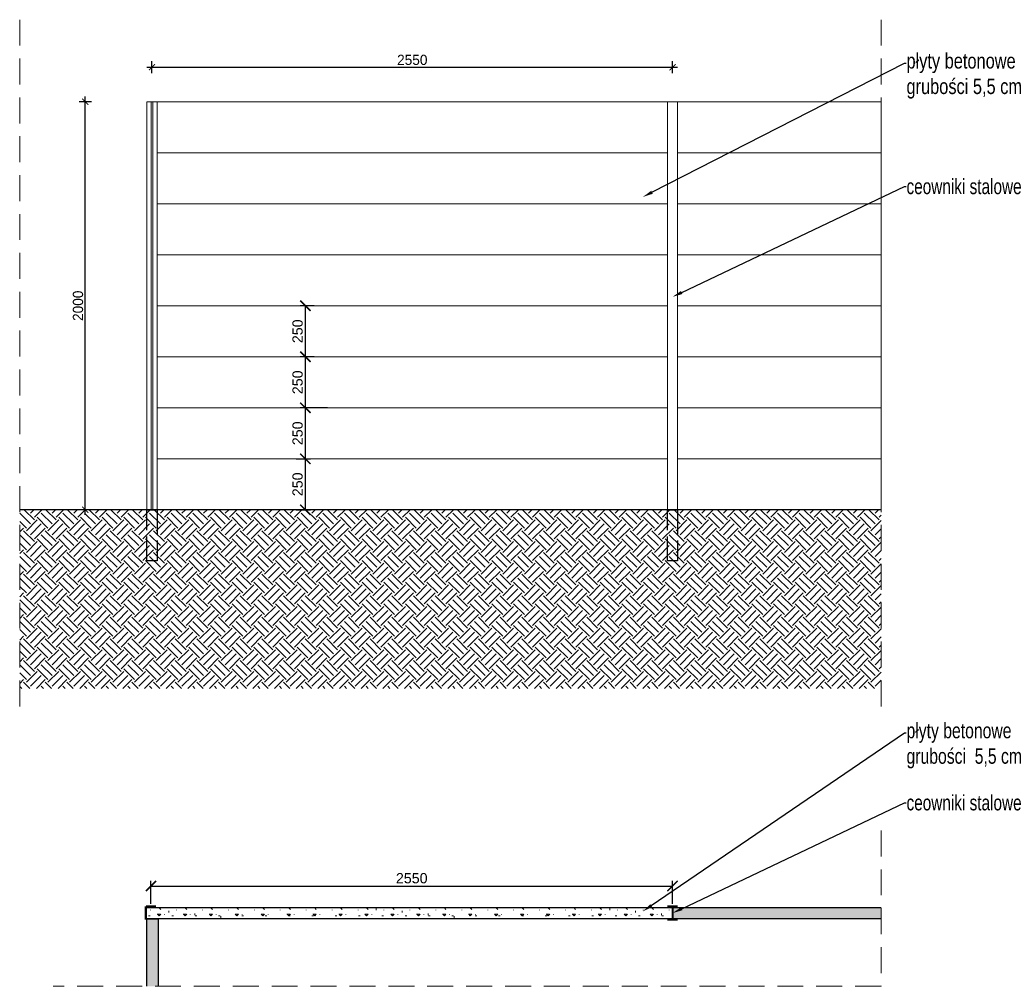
# Model space of a CAD drawing. Header units: millimetres. Extents: x 51486 to 54025, y 11846 to 12320.
# Tile 2 of 2: x 51953 to 52436, y 11846 to 12320. Entities that reach past the tile are written whole.
import ezdxf
from ezdxf import colors
from ezdxf.entities.mleader import LeaderData, LeaderLine
from ezdxf.math import Vec2, Vec3

# ---------------------------------------------------------------- set-up
doc = ezdxf.new("R2010")
doc.units = ezdxf.units.MM
doc.linetypes.add('DASHED', pattern=[19.05, 12.7, -6.35])
doc.linetypes.add('GCAD_ISO02W100', pattern=[15, 12, -3])
for name, color, linetype, lineweight in [('__MGB_JT_opisy', 7, 'Continuous', 20), ('__MGB_JT_przekrojowa', 7, 'Continuous', 30), ('__MGB_JT_widokowa', 7, 'Continuous', 20), ('WARSTWY', 7, 'Continuous', 0), ('Wymiar', 7, 'Continuous', 0)]:
    doc.layers.add(name, color=color, linetype=linetype, lineweight=lineweight)
doc.layers.add('__MGB_JT_przerywana', color=7, linetype='GCAD_ISO02W100')
doc.styles.get("Standard").update_dxf_attribs({"font": 'arial.ttf'})
doc.styles.add('TOM_skala 50', font='txt', dxfattribs={"height": 5})
doc.dimstyles.new('Opisowy', dxfattribs={"dimscale": 0, "dimtxt": 2.5, "dimasz": 2.5, "dimexe": 1.25, "dimexo": 0.625, "dimtad": 1, "dimlfac": 10, "dimtxsty": 'Standard', "dimblk": 'ARCHTICK', "dimcen": 2.5, "dimadec": 0, "dimazin": 0, "dimtfac": 1, "dimtmove": 0, "dimatfit": 3, "dimfxl": 1, "dimarcsym": 0})
doc.dimstyles.new('TOM_Skala 50', dxfattribs={"dimtxt": 5, "dimasz": 3, "dimexe": 3, "dimexo": 3, "dimgap": 1, "dimtad": 1, "dimdec": 0, "dimlfac": 10, "dimrnd": 0.5, "dimtxsty": 'TOM_skala 50', "dimblk": 'ARCHTICK', "dimcen": 0.09, "dimdle": 2.5, "dimadec": 0, "dimazin": 0, "dimtfac": 1, "dimtdec": 0, "dimtix": 1, "dimtofl": 0, "dimtmove": 1, "dimatfit": 3, "dimfxl": 3, "dimfxlon": 1, "dimtolj": 1, "dimtzin": 0, "dimarcsym": 0})

# ---------------------------------------------------------------- blocks, each defined once
blk = doc.blocks.new('_ArchTick')
at = {"color": 0, "linetype": 'ByBlock', "const_width": 0.15}
blk.add_lwpolyline([(-0.5, -0.5), (0.5, 0.5)], dxfattribs=at)
blk = doc.blocks.new('*D4449')
at = {"layer": '__MGB_JT_opisy', "color": 0, "lineweight": -2}
for p, q in [((52015.6, 12296.78), (52275.54, 12296.78)), ((52018.1, 12293.78), (52018.1, 12299.78)), ((52273.04, 12293.78), (52273.04, 12299.78))]:
    blk.add_line(p, q, dxfattribs=at)
at = {"layer": 'Defpoints', "color": 0}
for p in [(52273.04, 12296.78), (52018.1, 12279.85), (52273.04, 12279.85)]:
    blk.add_point(p, dxfattribs=at)
at = {"layer": '__MGB_JT_opisy', "color": 0, "linetype": 'ByBlock', "lineweight": -2, "xscale": 3, "yscale": 3, "zscale": 3, "rotation": 180}
blk.add_blockref('_ArchTick', (52018.1, 12296.78), dxfattribs=at)
at = {"layer": '__MGB_JT_opisy', "color": 0, "linetype": 'ByBlock', "lineweight": -2, "xscale": 3, "yscale": 3, "zscale": 3}
blk.add_blockref('_ArchTick', (52273.04, 12296.78), dxfattribs=at)
at = {"layer": '__MGB_JT_opisy', "color": 0, "insert": (52145.57, 12300.33), "char_height": 5, "attachment_point": 5, "style": 'TOM_skala 50'}
blk.add_mtext('\\A1;2550', dxfattribs=at)
blk = doc.blocks.new('*D4452')
at = {"layer": '__MGB_JT_opisy', "color": 0, "lineweight": -2}
for p, q in [((51985.42, 12077.35), (51985.42, 12282.35)), ((51988.42, 12279.85), (51982.42, 12279.85)), ((51988.42, 12079.85), (51982.42, 12079.85))]:
    blk.add_line(p, q, dxfattribs=at)
at = {"layer": 'Defpoints', "color": 0}
for p in [(51985.42, 12279.85), (52047.87, 12279.85), (52062, 12079.85)]:
    blk.add_point(p, dxfattribs=at)
at = {"layer": '__MGB_JT_opisy', "color": 0, "linetype": 'ByBlock', "lineweight": -2, "xscale": 3, "yscale": 3, "zscale": 3}
for p, rotation in [((51985.42, 12279.85), 90), ((51985.42, 12079.85), 270)]:
    blk.add_blockref('_ArchTick', p, dxfattribs=dict(at, rotation=rotation))
at = {"layer": '__MGB_JT_opisy', "color": 0, "insert": (51981.87, 12179.85), "char_height": 5, "attachment_point": 5, "rotation": 90, "style": 'TOM_skala 50'}
blk.add_mtext('\\A1;2000', dxfattribs=at)
blk = doc.blocks.new('*D4469')
at = {"layer": 'Defpoints', "color": 0}
for p in [(52087.38, 12104.85), (52093.22, 12104.85), (52087.38, 12079.85)]:
    blk.add_point(p, dxfattribs=at)
at = {"layer": 'WARSTWY', "color": 0, "lineweight": -2}
for p, q in [((52088.63, 12104.85), (52095.72, 12104.85)), ((52093.22, 12079.85), (52093.22, 12104.85)), ((52088.63, 12079.85), (52095.72, 12079.85))]:
    blk.add_line(p, q, dxfattribs=at)
at = {"layer": 'WARSTWY', "color": 0, "linetype": 'ByBlock', "lineweight": -2, "xscale": 5, "yscale": 5, "zscale": 5}
for p, rotation in [((52093.22, 12104.85), 90), ((52093.22, 12079.85), 270)]:
    blk.add_blockref('_ArchTick', p, dxfattribs=dict(at, rotation=rotation))
at = {"layer": 'WARSTWY', "color": 0, "insert": (52089.42, 12092.35), "char_height": 5, "attachment_point": 5, "rotation": 90}
blk.add_mtext('250', dxfattribs=at)
blk = doc.blocks.new('*D4470')
at = {"layer": 'Defpoints', "color": 0}
for p in [(52093.22, 12129.85), (52105.28, 12129.85), (52087.38, 12104.85)]:
    blk.add_point(p, dxfattribs=at)
at = {"layer": 'WARSTWY', "color": 0, "lineweight": -2}
for p, q in [((52104.03, 12129.85), (52090.72, 12129.85)), ((52093.22, 12104.85), (52093.22, 12129.85)), ((52088.63, 12104.85), (52095.72, 12104.85))]:
    blk.add_line(p, q, dxfattribs=at)
at = {"layer": 'WARSTWY', "color": 0, "linetype": 'ByBlock', "lineweight": -2, "xscale": 5, "yscale": 5, "zscale": 5}
for p, rotation in [((52093.22, 12129.85), 90), ((52093.22, 12104.85), 270)]:
    blk.add_blockref('_ArchTick', p, dxfattribs=dict(at, rotation=rotation))
at = {"layer": 'WARSTWY', "color": 0, "insert": (52089.42, 12117.35), "char_height": 5, "attachment_point": 5, "rotation": 90}
blk.add_mtext('250', dxfattribs=at)
blk = doc.blocks.new('*D4471')
at = {"layer": 'Defpoints', "color": 0}
for p in [(52093.22, 12154.85), (52098.7, 12154.85), (52105.28, 12129.85)]:
    blk.add_point(p, dxfattribs=at)
at = {"layer": 'WARSTWY', "color": 0, "lineweight": -2}
for p, q in [((52097.45, 12154.85), (52090.72, 12154.85)), ((52093.22, 12129.85), (52093.22, 12154.85)), ((52104.03, 12129.85), (52090.72, 12129.85))]:
    blk.add_line(p, q, dxfattribs=at)
at = {"layer": 'WARSTWY', "color": 0, "linetype": 'ByBlock', "lineweight": -2, "xscale": 5, "yscale": 5, "zscale": 5}
for p, rotation in [((52093.22, 12154.85), 90), ((52093.22, 12129.85), 270)]:
    blk.add_blockref('_ArchTick', p, dxfattribs=dict(at, rotation=rotation))
at = {"layer": 'WARSTWY', "color": 0, "insert": (52089.42, 12142.35), "char_height": 5, "attachment_point": 5, "rotation": 90}
blk.add_mtext('250', dxfattribs=at)
blk = doc.blocks.new('*D4472')
at = {"layer": 'Defpoints', "color": 0}
for p in [(52093.22, 12179.85), (52098.7, 12179.85), (52098.7, 12154.85)]:
    blk.add_point(p, dxfattribs=at)
at = {"layer": 'WARSTWY', "color": 0, "lineweight": -2}
for p, q in [((52097.45, 12179.85), (52090.72, 12179.85)), ((52093.22, 12154.85), (52093.22, 12179.85)), ((52097.45, 12154.85), (52090.72, 12154.85))]:
    blk.add_line(p, q, dxfattribs=at)
at = {"layer": 'WARSTWY', "color": 0, "linetype": 'ByBlock', "lineweight": -2, "xscale": 5, "yscale": 5, "zscale": 5}
for p, rotation in [((52093.22, 12179.85), 90), ((52093.22, 12154.85), 270)]:
    blk.add_blockref('_ArchTick', p, dxfattribs=dict(at, rotation=rotation))
at = {"layer": 'WARSTWY', "color": 0, "insert": (52089.42, 12167.35), "char_height": 5, "attachment_point": 5, "rotation": 90}
blk.add_mtext('250', dxfattribs=at)
blk = doc.blocks.new('*D4477')
at = {"layer": 'Defpoints', "color": 0}
for p in [(52273.04, 11895.47), (52017.59, 11885.47), (52273.04, 11885.47)]:
    blk.add_point(p, dxfattribs=at)
at = {"layer": 'WARSTWY', "color": 0, "lineweight": -2}
for p, q in [((52017.59, 11886.72), (52017.59, 11897.97)), ((52273.04, 11886.72), (52273.04, 11897.97)), ((52017.59, 11895.47), (52273.04, 11895.47))]:
    blk.add_line(p, q, dxfattribs=at)
at = {"layer": 'WARSTWY', "color": 0, "linetype": 'ByBlock', "lineweight": -2, "xscale": 5, "yscale": 5, "zscale": 5, "rotation": 180}
blk.add_blockref('_ArchTick', (52017.59, 11895.47), dxfattribs=at)
at = {"layer": 'WARSTWY', "color": 0, "linetype": 'ByBlock', "lineweight": -2, "xscale": 5, "yscale": 5, "zscale": 5}
blk.add_blockref('_ArchTick', (52273.04, 11895.47), dxfattribs=at)
at = {"layer": 'WARSTWY', "color": 0, "insert": (52145.31, 11899.28), "char_height": 5, "attachment_point": 5}
blk.add_mtext('2550', dxfattribs=at)

msp = doc.modelspace()

# ---------------------------------------------------------------- hatches: boundary and pattern name
at = {"layer": '__MGB_JT_widokowa', "transparency": 33554687}
h = msp.add_hatch(dxfattribs=at)
h.set_pattern_fill('EARTH', color=253, scale=30, angle=45)
h.set_pattern_definition([(45, (-958021.299, -65330.772), (8e-16, 10.60660172), [7.5, -7.5]), (45, (-958023.2875, -65328.783), (8e-16, 10.60660172), [7.5, -7.5]), (45, (-958025.276, -65326.7945), (8e-16, 10.60660172), [7.5, -7.5]), (135, (-958025.276, -65325.469), (-10.60660172, 8e-16), [7.5, -7.5]), (135, (-958023.2875, -65323.48), (-10.60660172, 8e-16), [7.5, -7.5]), (135, (-958021.299, -65321.491), (-10.60660172, 8e-16), [7.5, -7.5])])
h.paths.add_polyline_path([(52375.1854, 12079.8513), (51953.3045, 12079.8513), (51953.3045, 11992.29), (52375.1854, 11992.29)])
at = {"layer": 'WARSTWY', "transparency": 33554687}
h = msp.add_hatch(dxfattribs=at)
h.set_pattern_fill('CONCRE', color=256, scale=0.5)
h.set_pattern_definition([(0, (0, 0), (12.7, 12.7), [1.5875, -11.1125]), (90, (0, 0), (-12.7, 12.7), [1.5875, -11.1125]), (135, (1.5875, 0), (-12.6999998, 2e-15), [2.245064, -15.7154486]), (0, (1.5, 7.144), (12.7, 12.7), [1.5875, -11.1125]), (45, (2.381, 6.35), (2e-15, 12.6999998), [1.1225315, -16.83798]), (135, (2.381, 6.35), (-12.6999998, 2e-15), [1.1225315, -16.83798]), (0, (6.35, 10.319), (12.7, 12.7), [2.245064, -10.454936]), (45, (6.35, 10.319), (2e-15, 12.6999998), [1.5875, -16.3730127]), (135, (8.595, 10.319), (-12.6999998, 2e-15), [1.5875, -16.3730127]), (90, (8.731, 3.175), (-12.7, 12.7), [1.5875, -11.1125]), (45, (8.731, 3.175), (2e-15, 12.6999998), [1.1225315, -16.83798]), (135, (9.525, 3.969), (-12.6999998, 2e-15), [1.1225315, -16.83798]), (0, (1.587, 3.175), (12.7, 12.7), [0.79375, -10.63625]), (0, (11.113, 6.35), (12.7, 12.7), [0.79375, -10.63625]), (90, (7.144, 7.938), (-12.7, 12.7), [0.79375, -10.63625]), (135, (8.731, 0.794), (-12.6999998, 2e-15), [1.1225315, -16.83798]), (135, (3.175, 9.525), (-12.6999998, 2e-15), [1.1225315, -16.83798]), (45, (5.953, 4.167), (2e-15, 12.6999998), [1.1225315, -16.83798]), (90, (4.366, 1.587), (-12.7, 12.7), [0.1984375, -12.5015625]), (90, (4.961, 6.945), (-12.7, 12.7), [0.1984375, -12.5015625]), (90, (10.914, 9.128), (-12.7, 12.7), [0.1984375, -12.5015625]), (90, (11.113, 2.381), (-12.7, 12.7), [0.1984375, -12.5015625])])
h.paths.add_polyline_path([(52015.5966, 11879.4662), (52021.0966, 11879.4662), (52273.0371, 11879.4662), (52273.0765, 11884.9662), (52015.0869, 11884.9662), (52015.0869, 11879.4662)])
h = msp.add_hatch(dxfattribs=at)
h.set_pattern_fill('CONCRE', color=256, scale=0.5)
h.set_pattern_definition([(0, (0, 0), (12.7, 12.7), [1.5875, -11.1125]), (90, (0, 0), (-12.7, 12.7), [1.5875, -11.1125]), (135, (1.5875, 0), (-12.6999998, 4e-15), [2.245064, -15.7154486]), (0, (1.5, 7.144), (12.7, 12.7), [1.5875, -11.1125]), (45, (2.381, 6.35), (4e-15, 12.6999998), [1.1225315, -16.83798]), (135, (2.381, 6.35), (-12.6999998, 4e-15), [1.1225315, -16.83798]), (0, (6.35, 10.319), (12.7, 12.7), [2.245064, -10.454936]), (45, (6.35, 10.319), (4e-15, 12.6999998), [1.5875, -16.3730127]), (135, (8.595, 10.319), (-12.6999998, 4e-15), [1.5875, -16.3730127]), (90, (8.731, 3.175), (-12.7, 12.7), [1.5875, -11.1125]), (45, (8.731, 3.175), (4e-15, 12.6999998), [1.1225315, -16.83798]), (135, (9.525, 3.969), (-12.6999998, 4e-15), [1.1225315, -16.83798]), (0, (1.587, 3.175), (12.7, 12.7), [0.79375, -10.63625]), (0, (11.113, 6.35), (12.7, 12.7), [0.79375, -10.63625]), (90, (7.144, 7.938), (-12.7, 12.7), [0.79375, -10.63625]), (135, (8.731, 0.794), (-12.6999998, 4e-15), [1.1225315, -16.83798]), (135, (3.175, 9.525), (-12.6999998, 4e-15), [1.1225315, -16.83798]), (45, (5.953, 4.167), (4e-15, 12.6999998), [1.1225315, -16.83798]), (90, (4.366, 1.587), (-12.7, 12.7), [0.1984375, -12.5015625]), (90, (4.961, 6.945), (-12.7, 12.7), [0.1984375, -12.5015625]), (90, (10.914, 9.128), (-12.7, 12.7), [0.1984375, -12.5015625]), (90, (11.113, 2.381), (-12.7, 12.7), [0.1984375, -12.5015625])])
h.paths.add_polyline_path([(52375.1854, 11879.4662), (52375.1854, 11884.9662), (52278.8162, 11884.9662), (52273.0765, 11884.9662), (52273.0371, 11879.4662)])
h.paths.add_polyline_path([(52015.5966, 11846.323), (52021.0966, 11846.323), (52021.0966, 11879.4662), (52015.5966, 11879.4662)])

# ---------------------------------------------------------------- linework, layer by layer
at = {"layer": '__MGB_JT_przekrojowa'}
for points in [[(52375.1854, 12079.8513), (51953.3045, 12079.8513)], [(52015.0869, 11884.9662), (52273.0765, 11884.9662), (52273.0765, 11879.4662), (52015.0869, 11879.4662), (52015.0869, 11884.9662)], [(52273.0371, 11884.9662), (52375.1854, 11884.9662)], [(52375.1854, 11879.4662), (52273.0371, 11879.4662), (52273.0371, 11884.9662)], [(52015.5966, 11846.323), (52015.5966, 11879.4662), (52021.0966, 11879.4662)], [(52021.0966, 11879.4662), (52021.0966, 11846.323)]]:
    msp.add_lwpolyline(points, dxfattribs=at)
at = {"layer": '__MGB_JT_przekrojowa', "const_width": 1}
for points in [[(52015.0869, 11885.4677), (52020.0869, 11885.4677)], [(52015.0869, 11885.4677), (52015.0869, 11878.9957)], [(52270.5371, 11885.4677), (52275.5371, 11885.4677)], [(52273.0371, 11885.4677), (52273.0371, 11878.9957)], [(52270.5371, 11878.9957), (52275.5371, 11878.9957)]]:
    msp.add_lwpolyline(points, dxfattribs=at)
at = {"layer": '__MGB_JT_przerywana'}
for points in [[(52015.5966, 12079.8513), (52020.5966, 12079.8513), (52020.5966, 12054.8513), (52015.5966, 12054.8513)], [(52270.5371, 12079.8513), (52275.5371, 12079.8513), (52275.5371, 12054.8513), (52270.5371, 12054.8513)]]:
    msp.add_lwpolyline(points, close=True, dxfattribs=at)
at = {"layer": '__MGB_JT_widokowa'}
for points in [[(52020.5966, 12079.8513), (52020.5966, 12279.8513), (52015.5966, 12279.8513), (52015.5966, 12079.8513), (52020.5966, 12079.8513)], [(52270.5371, 12079.8513), (52270.5371, 12279.8513), (52275.5371, 12279.8513), (52275.5371, 12079.8513), (52270.5371, 12079.8513)], [(52270.5371, 12079.8513), (52028.0966, 12079.8513)], [(52028.0966, 12079.8513), (52270.5371, 12079.8513)]]:
    msp.add_lwpolyline(points, dxfattribs=at)
msp.add_lwpolyline([(52017.7591, 12279.8513), (52018.4341, 12279.8513), (52018.4341, 12079.8513), (52017.7591, 12079.8513)], close=True, dxfattribs=at)
at = {"layer": '__MGB_JT_widokowa', "color": 252}
for points in [[(52270.5371, 12279.8513), (52020.5966, 12279.8513), (52020.5966, 12254.8513), (52270.5371, 12254.8513), (52270.5371, 12279.8513)], [(52375.1854, 12279.8513), (52275.5371, 12279.8513), (52275.5371, 12254.8513), (52375.1854, 12254.8513), (52375.1854, 12279.8513)], [(52270.5371, 12254.8513), (52020.5966, 12254.8513), (52020.5966, 12229.8513), (52270.5371, 12229.8513), (52270.5371, 12254.8513)], [(52375.1854, 12254.8513), (52275.5371, 12254.8513), (52275.5371, 12229.8513), (52375.1854, 12229.8513), (52375.1854, 12254.8513)], [(52270.5371, 12229.8513), (52020.5966, 12229.8513), (52020.5966, 12204.8513), (52270.5371, 12204.8513), (52270.5371, 12229.8513)], [(52375.1854, 12229.8513), (52275.5371, 12229.8513), (52275.5371, 12204.8513), (52375.1854, 12204.8513), (52375.1854, 12229.8513)], [(52270.5371, 12204.8513), (52020.5966, 12204.8513), (52020.5966, 12179.8513), (52270.5371, 12179.8513), (52270.5371, 12204.8513)], [(52375.1854, 12204.8513), (52275.5371, 12204.8513), (52275.5371, 12179.8513), (52375.1854, 12179.8513), (52375.1854, 12204.8513)], [(52270.5371, 12179.8513), (52020.5966, 12179.8513), (52020.5966, 12154.8513), (52270.5371, 12154.8513), (52270.5371, 12179.8513)], [(52375.1854, 12179.8513), (52275.5371, 12179.8513), (52275.5371, 12154.8513), (52375.1854, 12154.8513), (52375.1854, 12179.8513)], [(52270.5371, 12154.8513), (52020.5966, 12154.8513), (52020.5966, 12129.8513), (52270.5371, 12129.8513), (52270.5371, 12154.8513)], [(52375.1854, 12154.8513), (52275.5371, 12154.8513), (52275.5371, 12129.8513), (52375.1854, 12129.8513), (52375.1854, 12154.8513)], [(52270.5371, 12129.8513), (52020.5966, 12129.8513), (52020.5966, 12104.8513), (52270.5371, 12104.8513), (52270.5371, 12129.8513)], [(52375.1854, 12129.8513), (52275.5371, 12129.8513), (52275.5371, 12104.8513), (52375.1854, 12104.8513), (52375.1854, 12129.8513)], [(52270.5371, 12104.8513), (52020.5966, 12104.8513), (52020.5966, 12079.8513), (52270.5371, 12079.8513), (52270.5371, 12104.8513)], [(52375.1854, 12104.8513), (52275.5371, 12104.8513), (52275.5371, 12079.8513), (52375.1854, 12079.8513), (52375.1854, 12104.8513)]]:
    msp.add_lwpolyline(points, dxfattribs=at)
at = {"layer": 'Wymiar', "color": 0, "linetype": 'DASHED'}
for points in [[(51953.3045, 12320.0594), (51953.3045, 11980.7515)], [(52375.1854, 12320.0594), (52375.1854, 11980.7515)], [(52375.1854, 12320.0594), (52375.1854, 11980.7515)], [(52375.1854, 11922.6971), (52375.1854, 11846.323)], [(52375.1854, 11846.323), (51969.7669, 11846.323)]]:
    msp.add_lwpolyline(points, dxfattribs=at)

# ---------------------------------------------------------------- dimensions: what is measured, and where the dimension line sits
at = {"layer": '__MGB_JT_opisy'}
dim = msp.add_linear_dim(base=(52273.0371, 12296.782), p1=(52018.0966, 12279.8513), p2=(52273.0371, 12279.8513), dimstyle='TOM_Skala 50', override={"dimscale": 1, "dimtxsty": 'TOM_skala 50'}, dxfattribs=at)
dim.commit()
dim.dimension.update_dxf_attribs({"geometry": '*D4449', "text_midpoint": (52145.5669, 12300.3348)})
dim = msp.add_linear_dim(base=(51985.4189, 12279.8513), p1=(52061.9952, 12079.8513), p2=(52047.8748, 12279.8513), angle=90, dimstyle='TOM_Skala 50', override={"dimscale": 1, "dimtxsty": 'TOM_skala 50'}, dxfattribs=at)
dim.commit()
dim.dimension.update_dxf_attribs({"geometry": '*D4452', "text_midpoint": (51981.866, 12179.8513)})
at = {"layer": 'WARSTWY'}
for base, p1, p2, override, picture, middle in [((52093.2229, 12179.8513), (52098.7041, 12154.8513), (52098.7041, 12179.8513), {"dimscale": 2, "dimtmove": 1}, '*D4472', (52089.42, 12167.3513)), ((52093.2229, 12154.8513), (52105.2816, 12129.8513), (52098.7041, 12154.8513), {"dimscale": 2, "dimtmove": 1}, '*D4471', (52089.42, 12142.3513)), ((52093.2229, 12129.8513), (52087.3762, 12104.8513), (52105.2816, 12129.8513), {"dimscale": 2, "dimtmove": 1}, '*D4470', (52089.42, 12117.3513)), ((52093.2229, 12104.8513), (52087.3762, 12079.8513), (52087.3762, 12104.8513), {"dimscale": 2}, '*D4469', (52089.42, 12092.3513))]:
    dim = msp.add_linear_dim(base=base, p1=p1, p2=p2, angle=90, dimstyle='Opisowy', override=override, dxfattribs=at)
    dim.commit()
    dim.dimension.update_dxf_attribs({"geometry": picture, "text_midpoint": middle})
dim = msp.add_linear_dim(base=(52273.0371, 11895.4733), p1=(52017.5869, 11885.4677), p2=(52273.0371, 11885.4677), text='2550', dimstyle='Opisowy', override={"dimscale": 2, "dimtxsty": 'Standard'}, dxfattribs=at)
dim.commit()
dim.dimension.update_dxf_attribs({"geometry": '*D4477', "text_midpoint": (52145.312, 11899.2761)})

# ---------------------------------------------------------------- leaders
at = {"layer": '__MGB_JT_opisy'}
ml = msp.add_multileader_mtext('Standard', dxfattribs=at)
ml.set_content('{\\fArial Narrow|b0|i0|c238|p34;\\H1.5x;płyty betonowe \\Pgrubości 5,5 cm  }')
ml.set_leader_properties()
ml.build(insert=Vec2(0, 0))
ml.multileader.update_dxf_attribs({"dogleg_length": 0.8, "arrow_head_size": 5})
ctx = ml.context
ctx.base_point, ctx.char_height, ctx.arrow_head_size, ctx.landing_gap_size, ctx.plane_origin = Vec3(52387.3871, 12298.7716), 5, 5, 0.2, Vec3(55164.3304, 12586.5016)
ctx.text_align_type = 2
notes = []
notes.append((ctx, [(0, (1, 1, 0), (52386.5871, 12298.7716), (1, 0), 0.8, [(0, [(52258.516, 12233.1892)], 0, [])])]))
ctx.mtext.insert, ctx.mtext.flow_direction = Vec3(52387.5871, 12303.6241), 5
ml = msp.add_multileader_mtext('Standard', dxfattribs=at)
ml.set_content('{\\fArial Narrow|b0|i0|c238|p34;\\H1.5x;ceowniki stalowe }')
ml.set_leader_properties()
ml.build(insert=Vec2(0, 0))
ml.multileader.update_dxf_attribs({"dogleg_length": 0.8, "arrow_head_size": 5})
ctx = ml.context
ctx.base_point, ctx.char_height, ctx.arrow_head_size, ctx.landing_gap_size, ctx.plane_origin = Vec3(52387.3871, 12238.258), 5, 5, 0.2, Vec3(55164.3304, 12525.988)
ctx.text_align_type = 2
notes.append((ctx, [(0, (1, 1, 0), (52386.5871, 12238.258), (1, 0), 0.8, [(0, [(52273.0371, 12184.2241)], 0, [])])]))
ctx.mtext.insert, ctx.mtext.flow_direction = Vec3(52387.5871, 12242.0694), 5
ml = msp.add_multileader_mtext('Standard', dxfattribs=at)
ml.set_content('{\\fArial Narrow|b0|i0|c238|p34;\\H1.5x;płyty betonowe \\Pgrubości  5,5 cm}')
ml.set_leader_properties()
ml.build(insert=Vec2(0, 0))
ml.multileader.update_dxf_attribs({"dogleg_length": 0.8, "arrow_head_size": 5})
ctx = ml.context
ctx.base_point, ctx.char_height, ctx.arrow_head_size, ctx.landing_gap_size, ctx.plane_origin = Vec3(52387.3871, 11970.541), 5, 5, 0.2, Vec3(55164.3304, 12258.271)
ctx.text_align_type = 2
notes.append((ctx, [(0, (1, 1, 0), (52386.5871, 11970.541), (1, 0), 0.8, [(0, [(52258.516, 11883.0648)], 0, [])])]))
ctx.mtext.insert, ctx.mtext.flow_direction = Vec3(52387.5871, 11975.3935), 5
ml = msp.add_multileader_mtext('Standard', dxfattribs=at)
ml.set_content('{\\fArial Narrow|b0|i0|c238|p34;\\H1.5x;ceowniki stalowe }')
ml.set_leader_properties()
ml.build(insert=Vec2(0, 0))
ml.multileader.update_dxf_attribs({"dogleg_length": 0.8, "arrow_head_size": 5})
ctx = ml.context
ctx.base_point, ctx.char_height, ctx.arrow_head_size, ctx.landing_gap_size, ctx.plane_origin = Vec3(52387.3871, 11936.2501), 5, 5, 0.2, Vec3(55164.3304, 12223.9801)
ctx.text_align_type = 2
notes.append((ctx, [(0, (1, 1, 0), (52386.5871, 11936.2501), (1, 0), 0.8, [(0, [(52273.0371, 11882.2162)], 0, [])])]))
ctx.mtext.insert, ctx.mtext.flow_direction = Vec3(52387.5871, 11940.0615), 5
for ctx, leaders in notes:
    for number, flags, end, landing, length, lines in leaders:
        leader = LeaderData()
        leader.index, (leader.has_last_leader_line, leader.has_dogleg_vector, leader.attachment_direction) = number, flags
        leader.last_leader_point, leader.dogleg_vector, leader.dogleg_length = Vec3(end), Vec3(landing), length
        for number, points, colour, breaks in lines:
            line = LeaderLine()
            line.index, line.vertices, line.color, line.breaks = number, Vec3.list(points), colors.encode_raw_color(colour), breaks
            leader.lines.append(line)
        ctx.leaders.append(leader)

doc.saveas('drawing.dxf')
